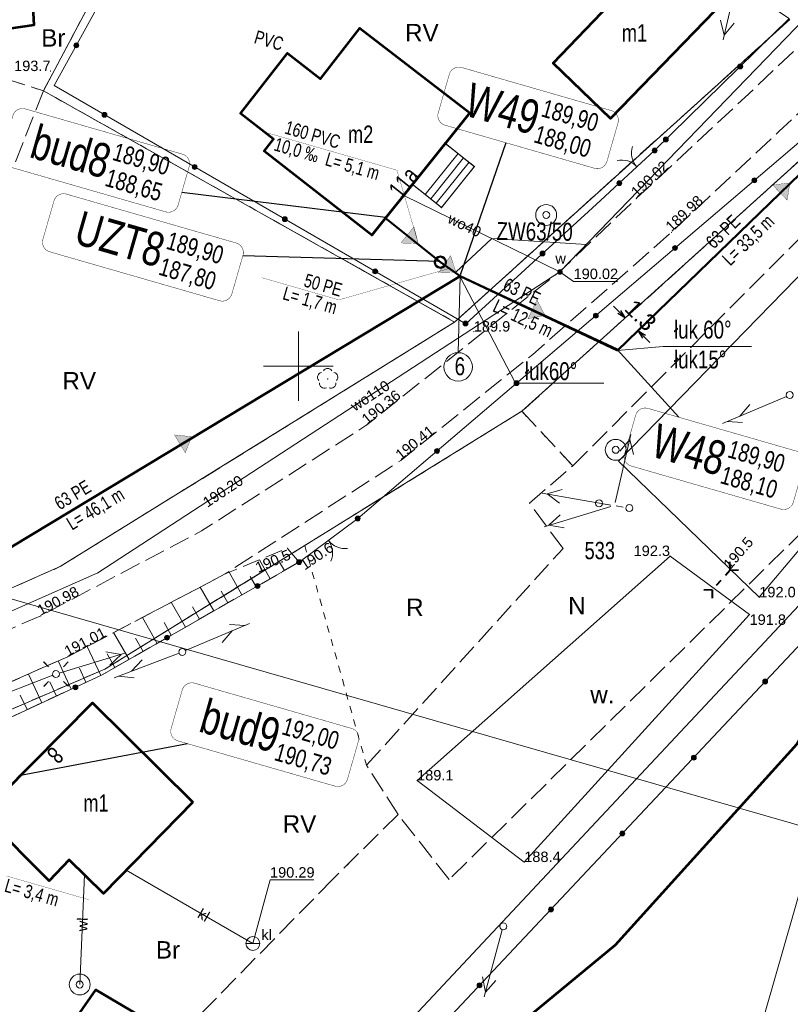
# Model space of a CAD drawing. Header units: metres. Extents: x 7482748 to 7484637, y 5684406 to 5687014.
# Tile 63 of 180: x 7483030 to 7483085, y 5685654 to 5685725. Entities that reach past the tile are written whole.
import ezdxf
from ezdxf.enums import TextEntityAlignment as Align
from ezdxf.lldxf.tags import DXFTag

# ---------------------------------------------------------------- set-up
doc = ezdxf.new("R2010")
doc.units = ezdxf.units.M
doc.header["$MEASUREMENT"] = 0
for name, pattern in [('1', [1.5, 1, -0.5]), ('BUBZ01_500', [1.75, 1.25, -0.5]), ('KTJZ01_500', [2, 1.5, -0.5]), ('l217_500', [2, 1.5, -0.5]), ('l218_500', [1, 0.5, -0.5])]:
    doc.linetypes.add(name, pattern=pattern)
for name, color, linetype, lineweight in [('.domiar', 250, 'Continuous', 9), ('.ks tłoczny', 104, 'Continuous', 50), ('_Dzialki', 7, 'Continuous', 0), ('_Dzialki_opis', 7, 'Continuous', 0), ('_Kontury', 7, 'Continuous', 0), ('_Kontury_opis', 7, 'Continuous', 0), ('_Podzial_sekcyjny_krzyze', 7, '1', 13), ('_Uzytki', 7, 'Continuous', 0), ('_Uzytki_opis', 7, 'Continuous', 0), ('_Zakres2', 7, 'Continuous', 0), ('BUBZ02_D', 7, 'BUBZ01_500', 13), ('BUBZ02_G', 7, 'BUBZ01_500', 13), ('BUBZ02_W', 7, 'Continuous', 13), ('BUIB05_01', 7, 'Continuous', 40), ('EGB_Adres', 7, 'Continuous', 0), ('EGB_Budynek', 7, 'Continuous', 0), ('EGB_Budynek_opis', 7, 'Continuous', 0), ('EGB_ObiektTrwaleZwiazanyZBudynk', 7, 'Continuous', 0), ('EGBE_L_3', 7, 'Continuous', 0), ('GES__SUSM01_01P', 7, 'Continuous', 13), ('GES__SUSM01_P', 7, 'Continuous', 13), ('GES__SUSM04_01P', 7, 'Continuous', 13), ('GES__SUSM05_01L', 7, 'Continuous', 13), ('GES__SUUS07_P', 7, 'Continuous', 13), ('GES__SUUS13_P', 7, 'Continuous', 13), ('GES__SUUS25_WP', 7, 'Continuous', 13), ('KTOK02', 7, 'KTOK02_500', 13), ('KTOK05_01', 7, 'Continuous', 13), ('RTPW01_P', 7, 'Continuous', 0), ('RTPW02_P', 7, 'Continuous', 0), ('SUPE_L_3', 1, 'Continuous', 13), ('SUPT_L_0', 30, 'Continuous', 13)]:
    doc.layers.add(name, color=color, linetype=linetype, lineweight=lineweight)
for name, color, linetype, lineweight, true_color in [('.przyłącza', 32, 'Continuous', 50, 0xbd5e00), ('GES__SUPK_01_pL', 7, 'Continuous', 13, 0x803300), ('GES__SUPS01_05L', 7, 'Continuous', 13, 0x803300), ('GES__SUPS01_05P', 7, 'Continuous', 13, 0x803300), ('GES__SUPS01_08L', 5, 'Continuous', 13, 0x0000ff), ('GES__SUPS01_08P', 5, 'Continuous', 13, 0x0000ff), ('GES__SUPW_01_pL', 5, 'Continuous', 13, 0x0000ff), ('OBOP02_01', 7, 'Continuous', 13, 0x008000)]:
    doc.layers.add(name, color=color, linetype=linetype, lineweight=lineweight, true_color=true_color)
doc.layers.add('_ramki_nieplotowane', color=7, linetype='Continuous', lineweight=0, plot=False)
for name, color, linetype, lineweight, true_color, transparency in [('GES__SUPK_01_pT', 7, 'Continuous', 13, 0x803300, 0.25), ('GES__SUPS01_05G', 7, 'Continuous', 13, 0x803300, 0.25), ('GES__SUPS01_08G', 5, 'Continuous', 13, 0x0000ff, 0.25), ('GES__SUPW_01_pT', 5, 'Continuous', 13, 0x0000ff, 0.25), ('PTWP03_O', 7, 'Continuous', 13, 0x59d9ff, 0.5), ('PTWP03_T', 7, 'Continuous', 30, 0x59d9ff, 0.25)]:
    doc.layers.add(name, color=color, linetype=linetype, lineweight=lineweight, true_color=true_color, transparency=transparency)
for name, color, linetype, lineweight, transparency in [('GES__SUUS_ET_05T', 7, 'Continuous', 13, 0.25), ('GES__SUUS_ET_08T', 7, 'Continuous', 13, 0.25), ('KTJZ01_O', 7, 'KTJZ01_500', 13, 0.5), ('RTPW01_G', 7, 'Continuous', 13, 0.25), ('RTPW02_G', 7, 'Continuous', 13, 0.25)]:
    doc.layers.add(name, color=color, linetype=linetype, lineweight=lineweight, transparency=transparency)
doc.layers.add('IS_kanalizacja_sanitarna', color=7, linetype='SOLID', true_color=0x000000)
doc.layers.add('IS_Opisy_działek_Net', color=7, linetype='SOLID', true_color=0x000000)
doc.layers.add('IS_Węzeł_sieci_kanalizacyjnej_-_opisy', color=7, linetype='Continuous')
doc.styles.get("Standard").update_dxf_attribs({"font": 'simplex.shx', "width": 0.75})
doc.styles.add('STYL_ARIAL', font='simplex.shx', dxfattribs={"width": 0.75, "oblique": 0.1})
doc.styles.add('Style-Arial', font='arial.ttf')
doc.linetypes.add('KTOK02_500', pattern='A,0.5,[117,IS_LineDef.shx,S=0.01,R=0,X=0,Y=0],0.5', length=1)
tags = doc.linetypes.add('SOLID', pattern=[10, 10, 0]).pattern_tags.tags
tags[6:7] = [DXFTag(74, 4), DXFTag(75, 0), DXFTag(340, '0'), DXFTag(46, 0.0), DXFTag(50, 0.0), DXFTag(44, 0.0), DXFTag(45, 0.0)]
tags[4:5] = [DXFTag(74, 4), DXFTag(75, 0), DXFTag(340, '0'), DXFTag(46, 0.0), DXFTag(50, 0.0), DXFTag(44, 0.0), DXFTag(45, 0.0)]
doc.dimstyles.get("Standard").update_dxf_attribs({"dimtxt": 0.18, "dimasz": 0.18, "dimexe": 0.18, "dimexo": 0.0625, "dimgap": 0.09, "dimtad": 0, "dimtih": 1, "dimtoh": 1, "dimdec": 4, "dimzin": 0, "dimdsep": 46, "dimtxsty": 'Standard', "dimcen": 0.09, "dimadec": 0, "dimazin": 0, "dimtfac": 1, "dimtdec": 4, "dimtofl": 0, "dimtmove": 0, "dimatfit": 3, "dimfxl": 0, "dimtolj": 1, "dimtzin": 0, "dimarcsym": 0})

# ---------------------------------------------------------------- blocks, each defined once
blk = doc.blocks.new('SUPS01_1')
at = {"layer": 'GES__SUPS01_05P', "linetype": 'Continuous', "lineweight": 13}
h = blk.add_hatch(color=256, dxfattribs=at)
edge = h.paths.add_edge_path()
edge.add_arc((0, 0), 0.045, 0, 360)
blk = doc.blocks.new('SUPS01')
at = {"layer": 'GES__SUPS01_08P', "linetype": 'Continuous', "lineweight": 13}
h = blk.add_hatch(color=256, dxfattribs=at)
edge = h.paths.add_edge_path()
edge.add_arc((0, 0), 0.045, 0, 360)
blk = doc.blocks.new('SUSM04_01')
at = {"layer": 'GES__SUSM04_01P', "linetype": 'Continuous', "lineweight": 13}
blk.add_circle((0, 0), 0.25, dxfattribs=at)
blk = doc.blocks.new('SUSM01_01')
at = {"layer": 'GES__SUSM01_01P', "linetype": 'Continuous', "lineweight": 13}
for p, q in [((-0.53, 0.53), (-0.89, 0.88)), ((0.53, 0.53), (0.88, 0.89)), ((-0.53, -0.53), (-0.88, -0.89)), ((0.53, -0.53), (0.89, -0.88))]:
    blk.add_line(p, q, dxfattribs=at)
blk = doc.blocks.new('SUSM01_68')
at = {"layer": 'GES__SUSM01_P', "linetype": 'Continuous', "lineweight": 13}
for p, q in [((-0.53, 0.53), (-0.88, 0.88)), ((0.53, 0.53), (0.88, 0.88)), ((-0.53, -0.53), (-0.88, -0.88)), ((0.53, -0.53), (0.88, -0.88))]:
    blk.add_line(p, q, dxfattribs=at)
blk.add_circle((0, 0), 0.25, dxfattribs=at)
blk = doc.blocks.new('SUUS07')
at = {"layer": 'GES__SUUS07_P', "linetype": 'Continuous', "lineweight": 13}
blk.add_line((-0.5, 0), (0.5, 0), dxfattribs=at)
blk.add_circle((0, 0), 0.5, dxfattribs=at)
blk = doc.blocks.new('SUUS13')
at = {"layer": 'GES__SUUS13_P', "linetype": 'Continuous', "lineweight": 13}
for radius in [0.75, 0.25]:
    blk.add_circle((0, 0), radius, dxfattribs=at)
blk = doc.blocks.new('SUUS25_9')
at = {"layer": 'GES__SUUS25_WP', "linetype": 'Continuous', "lineweight": 13}
h = blk.add_hatch(color=256, dxfattribs=at)
edge = h.paths.add_edge_path()
edge.add_arc((0, 0), 0.2, 0, 360)
blk = doc.blocks.new('OBOP02_01')
at = {"layer": 'OBOP02_01', "linetype": 'Continuous', "lineweight": 13}
h = blk.add_hatch(color=256, dxfattribs=at)
edge = h.paths.add_edge_path()
edge.add_arc((0, 0), 0.05, 0, 360)
for centre, start, end in [((0, 0.4), 30, 150), ((-0.38, 0.12), 102, 222), ((0.38, 0.12), 318, 78), ((-0.24, -0.32), 174, 294), ((0.24, -0.32), 246, 6)]:
    blk.add_arc(centre, 0.35, start, end, dxfattribs=at)
blk = doc.blocks.new('RTPW01')
at = {"layer": 'RTPW01_P', "linetype": 'Continuous', "lineweight": 0}
h = blk.add_hatch(color=256, dxfattribs=at)
edge = h.paths.add_edge_path()
edge.add_arc((0, 0), 0.045, 0, 360)
blk = doc.blocks.new('RTPW01_1')
at = {"layer": 'RTPW02_P', "linetype": 'Continuous', "lineweight": 0}
h = blk.add_hatch(color=256, dxfattribs=at)
edge = h.paths.add_edge_path()
edge.add_arc((0, 0), 0.045, 0, 360)
blk = doc.blocks.new('TerminatorOpen_0.5')
at = {"color": 0, "linetype": 'ByBlock', "lineweight": -2}
for q in [(-1, 0.25), (-1, 0), (-1, -0.25)]:
    blk.add_line((0, 0), q, dxfattribs=at)
blk = doc.blocks.new('*D813')
at = {"layer": '.domiar', "color": 0, "linetype": 'Continuous', "lineweight": -2, "transparency": 16777216}
for p, q in [((7483073.101, 5685703.882), (7483072.67, 5685704.313)), ((7483073.715, 5685703.633), (7483073.745, 5685703.663)), ((7483074.606, 5685702.743), (7483074.636, 5685702.773)), ((7483074.855, 5685702.129), (7483075.287, 5685701.698))]:
    blk.add_line(p, q, dxfattribs=at)
at = {"layer": 'Defpoints', "color": 0, "linetype": 'Continuous', "transparency": 16777216}
for p in [(7483073.503, 5685703.421), (7483073.533, 5685703.451), (7483074.394, 5685702.531)]:
    blk.add_point(p, dxfattribs=at)
at = {"layer": '.domiar', "color": 0, "linetype": 'Continuous', "lineweight": -2, "transparency": 16777216, "xscale": 0.61, "yscale": 0.61, "zscale": 0.61}
for p, rotation in [((7483073.533, 5685703.451), 315.0182471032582), ((7483074.424, 5685702.56), 135.0182471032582)]:
    blk.add_blockref('TerminatorOpen_0.5', p, dxfattribs=dict(at, rotation=rotation))
at = {"layer": '.domiar', "color": 0, "linetype": 'Continuous', "transparency": 16777216, "insert": (7483074.624, 5685703.652), "char_height": 1.2, "attachment_point": 5, "rotation": 315.01825, "style": 'Style-Arial'}
blk.add_mtext('\\A1;1.3', dxfattribs=at)

msp = doc.modelspace()

# ---------------------------------------------------------------- hatches: boundary and pattern name
at = {"layer": 'IS_kanalizacja_sanitarna', "linetype": 'Continuous', "ltscale": 0.01}
for points in [[(7483085.36306, 5685713.18049), (7483084.12269, 5685713.02563), (7483085.16442, 5685711.94638)], [(7483058.62643, 5685708.81599), (7483058.31486, 5685710.02654), (7483057.37707, 5685708.85584)], [(7483061.33625, 5685706.75559), (7483060.94945, 5685707.94424), (7483060.08684, 5685706.71708)], [(7483067.7444, 5685703.65228), (7483067.16139, 5685704.75799), (7483066.51967, 5685703.40219)], [(7483042.33086, 5685694.92334), (7483041.08734, 5685695.05053), (7483041.86057, 5685693.76519)]]:
    msp.add_hatch(color=256, dxfattribs=at).paths.add_polyline_path(points)
at = {"layer": 'KTOK05_01', "linetype": 'Continuous', "lineweight": 13}
h = msp.add_hatch(color=256, dxfattribs=at)
edge = h.paths.add_edge_path()
edge.add_arc((7483034.01975, 5685723.06909), 0.175, 0, 360)
h = msp.add_hatch(color=256, dxfattribs=at)
edge = h.paths.add_edge_path()
edge.add_arc((7483081.79231, 5685721.55135), 0.175, 0, 360)
h = msp.add_hatch(color=256, dxfattribs=at)
edge = h.paths.add_edge_path()
edge.add_arc((7483036.04662, 5685718.07386), 0.175, 0, 360)
h = msp.add_hatch(color=256, dxfattribs=at)
edge = h.paths.add_edge_path()
edge.add_arc((7483076.43671, 5685716.30087), 0.175, 0, 360)
h = msp.add_hatch(color=256, dxfattribs=at)
edge = h.paths.add_edge_path()
edge.add_arc((7483075.63, 5685715.51), 0.175, 0, 360)
h = msp.add_hatch(color=256, dxfattribs=at)
edge = h.paths.add_edge_path()
edge.add_arc((7483042.54002, 5685714.32075), 0.175, 0, 360)
h = msp.add_hatch(color=256, dxfattribs=at)
edge = h.paths.add_edge_path()
edge.add_arc((7483073.09, 5685713.16), 0.175, 0, 360)
h = msp.add_hatch(color=256, dxfattribs=at)
edge = h.paths.add_edge_path()
edge.add_arc((7483082.81332, 5685713.36136), 0.175, 0, 360)
h = msp.add_hatch(color=256, dxfattribs=at)
edge = h.paths.add_edge_path()
edge.add_arc((7483049.03342, 5685710.56765), 0.175, 0, 360)
h = msp.add_hatch(color=256, dxfattribs=at)
edge = h.paths.add_edge_path()
edge.add_arc((7483067.55818, 5685708.09552), 0.175, 0, 360)
h = msp.add_hatch(color=256, dxfattribs=at)
edge = h.paths.add_edge_path()
edge.add_arc((7483077.10466, 5685708.49709), 0.175, 0, 360)
h = msp.add_hatch(color=256, dxfattribs=at)
edge = h.paths.add_edge_path()
edge.add_arc((7483055.52681, 5685706.81454), 0.175, 0, 360)
h = msp.add_hatch(color=256, dxfattribs=at)
edge = h.paths.add_edge_path()
edge.add_arc((7483062.02021, 5685703.06144), 0.175, 0, 360)
h = msp.add_hatch(color=256, dxfattribs=at)
edge = h.paths.add_edge_path()
edge.add_arc((7483071.39599, 5685703.63282), 0.175, 0, 360)
h = msp.add_hatch(color=256, dxfattribs=at)
edge = h.paths.add_edge_path()
edge.add_arc((7483065.68733, 5685698.76855), 0.175, 0, 360)
h = msp.add_hatch(color=256, dxfattribs=at)
edge = h.paths.add_edge_path()
edge.add_arc((7483059.97866, 5685693.90427), 0.175, 0, 360)
h = msp.add_hatch(color=256, dxfattribs=at)
edge = h.paths.add_edge_path()
edge.add_arc((7483054.27, 5685689.04), 0.175, 0, 360)
h = msp.add_hatch(color=256, dxfattribs=at)
edge = h.paths.add_edge_path()
edge.add_arc((7483050.05, 5685685.9), 0.175, 0, 360)
h = msp.add_hatch(color=256, dxfattribs=at)
edge = h.paths.add_edge_path()
edge.add_arc((7483047.06039, 5685684.18984), 0.175, 0, 360)
h = msp.add_hatch(color=256, dxfattribs=at)
edge = h.paths.add_edge_path()
edge.add_arc((7483040.55027, 5685680.46583), 0.175, 0, 360)
h = msp.add_hatch(color=256, dxfattribs=at)
edge = h.paths.add_edge_path()
edge.add_arc((7483033.95681, 5685676.90307), 0.175, 0, 360)
h = msp.add_hatch(color=256, dxfattribs=at)
edge = h.paths.add_edge_path()
edge.add_arc((7483083.58449, 5685677.30671), 0.175, 0, 360)
h = msp.add_hatch(color=256, dxfattribs=at)
edge = h.paths.add_edge_path()
edge.add_arc((7483078.44508, 5685671.84443), 0.175, 0, 360)
h = msp.add_hatch(color=256, dxfattribs=at)
edge = h.paths.add_edge_path()
edge.add_arc((7483073.30568, 5685666.38215), 0.175, 0, 360)
h = msp.add_hatch(color=256, dxfattribs=at)
edge = h.paths.add_edge_path()
edge.add_arc((7483068.16627, 5685660.91988), 0.175, 0, 360)
h = msp.add_hatch(color=256, dxfattribs=at)
edge = h.paths.add_edge_path()
edge.add_arc((7483063.02686, 5685655.4576), 0.175, 0, 360)

# ---------------------------------------------------------------- linework, layer by layer
at = {"layer": '.domiar', "linetype": 'Continuous'}
for points in [[(7483070.71968, 5685708.7382), (7483063.92874, 5685709.16776), (7483061.33625, 5685706.75559)], [(7483061.64871, 5685706.47006), (7483061.49783, 5685700.96325)], [(7483061.64821, 5685706.4203), (7483065.62181, 5685698.76435), (7483071.97227, 5685698.76435)], [(7483072.95258, 5685701.12869), (7483076.253, 5685701.40866), (7483082.60346, 5685701.40866)]]:
    msp.add_lwpolyline(points, dxfattribs=at)
msp.add_circle((7483061.49783, 5685699.94198), 1.02127, dxfattribs=at)
at = {"layer": '.ks tłoczny', "linetype": 'Continuous'}
for points in [[(7483129.34119, 5685702.74559), (7483097.0589, 5685724.42689), (7483072.95258, 5685701.12869), (7483072.95258, 5685701.12869), (7483061.64871, 5685706.47006), (7483020.91303, 5685681.92913), (7482983.50909, 5685671.12776), (7482925.73686, 5685666.8706)], [(7483061.64871, 5685706.47006), (7483060.21797, 5685707.47441)]]:
    msp.add_lwpolyline(points, dxfattribs=at)
at = {"layer": '.ks tłoczny', "color": 111, "linetype": 'Continuous', "true_color": 0x70ffb8}
msp.add_lwpolyline([(7483072.94268, 5685701.19188), (7483061.64871, 5685706.47006)], dxfattribs=at)
at = {"layer": '.ks tłoczny', "linetype": 'Continuous'}
msp.add_circle((7483060.21797, 5685707.47441), 0.4, dxfattribs=at)
at = {"layer": '.przyłącza', "linetype": 'Continuous'}
msp.add_lwpolyline([(7483060.21797, 5685707.47441), (7483056.26404, 5685710.63755)], dxfattribs=at)
at = {"layer": '_Dzialki', "color": 96, "linetype": 'Continuous', "true_color": 0x008000, "flags": 128}
for points in [[(7483031.66, 5685719.8), (7483045.92, 5685746.66)], [(7483085.35, 5685724.94), (7483061.24, 5685703.17)], [(7483061.24, 5685703.17), (7483031.66, 5685719.8)], [(7483091.07, 5685719.3), (7483066.08, 5685696.75)], [(7483039.43, 5685633.09), (7483112.69, 5685711.26)], [(7483032.87, 5685685.58), (7483061.24, 5685703.17)], [(7483066.08, 5685696.75), (7483036.08, 5685678.21)], [(7483000.14, 5685671.13), (7483032.87, 5685685.58)], [(7483036.08, 5685678.21), (7483002.37, 5685663.72)]]:
    msp.add_lwpolyline(points, dxfattribs=at)
at = {"layer": '_Kontury', "color": 96, "linetype": 'l217_500', "true_color": 0x008000, "flags": 128}
for points in [[(7483035.24, 5685726.54), (7483031.66, 5685719.8)], [(7483061.24, 5685703.17), (7483085.35, 5685724.94)], [(7483021.26, 5685723.12), (7483031.66, 5685719.8)], [(7483031.66, 5685719.8), (7483029.52, 5685714.36)], [(7483061.24, 5685703.17), (7483031.66, 5685719.8)], [(7483091.07, 5685719.3), (7483066.08, 5685696.75)], [(7483069.74, 5685692.83), (7483090.81, 5685713.95)], [(7483032.87, 5685685.58), (7483061.24, 5685703.17)], [(7483100.6, 5685702.21), (7483060.85, 5685663.08)], [(7483066.08, 5685696.75), (7483036.08, 5685678.21)], [(7483066.08, 5685696.75), (7483069.74, 5685692.83)], [(7483066.63, 5685690.13), (7483069.74, 5685692.83)], [(7483069.04, 5685686.88), (7483066.63, 5685690.13)], [(7483054.9, 5685671.29), (7483069.04, 5685686.88)], [(7483016.87, 5685678.51), (7483032.87, 5685685.58)], [(7483036.08, 5685678.21), (7483002.37, 5685663.72)], [(7483057.17, 5685667.75), (7483054.9, 5685671.29)], [(7483057.17, 5685667.75), (7483052.5, 5685663.12)], [(7483060.85, 5685663.08), (7483057.17, 5685667.75)], [(7483052.5, 5685663.12), (7483041.84, 5685652.24)]]:
    msp.add_lwpolyline(points, dxfattribs=at)
at = {"layer": '_Podzial_sekcyjny_krzyze', "linetype": 'Continuous'}
for p, q in [((7483050, 5685697.5), (7483050, 5685702.5)), ((7483047.5, 5685700), (7483052.5, 5685700))]:
    msp.add_line(p, q, dxfattribs=at)
at = {"layer": '_ramki_nieplotowane', "color": 3, "linetype": 'Continuous', "lineweight": 0, "flags": 128}
for points in [[(7482999.77, 5685691.75), (7483285.22, 5685609.72), (7483401.36, 5686013.86), (7483115.9, 5686095.89), (7482999.77, 5685691.75)], [(7482977.55, 5685284.54), (7483263.01, 5685202.51), (7483379.14, 5685606.66), (7483093.69, 5685688.69), (7482977.55, 5685284.54)]]:
    msp.add_lwpolyline(points, close=True, dxfattribs=at)
at = {"layer": '_Uzytki', "color": 96, "linetype": 'l218_500', "true_color": 0x008000, "flags": 128}
for points in [[(7483035.24, 5685726.54), (7483031.66, 5685719.8)], [(7483061.24, 5685703.17), (7483085.35, 5685724.94)], [(7483021.26, 5685723.12), (7483031.66, 5685719.8)], [(7483031.66, 5685719.8), (7483061.24, 5685703.17)], [(7483091.07, 5685719.3), (7483066.08, 5685696.75)], [(7483032.87, 5685685.58), (7483061.24, 5685703.17)], [(7483066.08, 5685696.75), (7483050.46, 5685687.1)], [(7483066.08, 5685696.75), (7483069.74, 5685692.83)], [(7483036.08, 5685678.21), (7483050.46, 5685687.1)], [(7483050.46, 5685687.1), (7483054.9, 5685671.29)], [(7483016.87, 5685678.51), (7483032.87, 5685685.58)], [(7483002.37, 5685663.72), (7483036.08, 5685678.21)], [(7483057.17, 5685667.75), (7483052.5, 5685663.12)]]:
    msp.add_lwpolyline(points, dxfattribs=at)
at = {"layer": '_Zakres2', "color": 250, "linetype": 'Continuous', "lineweight": 53, "flags": 128}
for points in [[(7482919.75, 5685689.31), (7482985.12, 5685714.14), (7482993.32, 5685719.02), (7483030.98, 5685724.55), (7483029.03, 5685759.51), (7483089.19, 5685868.5), (7483106.77, 5685891.16), (7483136.06, 5685890.57), (7483164.61, 5685888.16), (7483184.14, 5685878.01), (7483241.37, 5685938.75)], [(7482991.37, 5685560.9), (7483083.45, 5685619.51), (7483112.08, 5685644.47), (7483131.57, 5685661.66), (7483127.09, 5685670.73), (7483100.28, 5685688.63), (7483097.17, 5685690.64), (7483095.7, 5685689.49), (7483085.87, 5685672.8), (7483072.78, 5685658.34), (7483040.36, 5685631.58), (7482964.47, 5685622.5), (7482928.84, 5685620.65), (7482905.48, 5685611.17), (7482892.01, 5685569.18)]]:
    msp.add_lwpolyline(points, dxfattribs=at)
at = {"layer": 'BUBZ02_D', "linetype": 'BUBZ01_500', "lineweight": 13, "flags": 128}
msp.add_lwpolyline([(7483050.05, 5685685.9), (7483049.22, 5685686.9), (7483044.73, 5685685.05), (7483033.41, 5685679.1), (7483021.44, 5685673.82), (7483007.78, 5685668.53), (7482993.69, 5685663.35), (7482994.01, 5685662.96), (7482994.46, 5685661.62)], dxfattribs=at)
at = {"layer": 'BUBZ02_G', "linetype": 'BUBZ01_500', "lineweight": 13, "flags": 128}
msp.add_lwpolyline([(7482994.46, 5685661.62), (7483013.22, 5685667.52), (7483020.35, 5685670.59), (7483035.89, 5685677.8), (7483050.05, 5685685.9)], dxfattribs=at)
at = {"layer": 'BUBZ02_W', "linetype": 'Continuous', "lineweight": 13}
for p, q in [((7483047.97, 5685684.71), (7483047.2, 5685686.07)), ((7483048.99, 5685685.29), (7483048.64, 5685685.9)), ((7483050, 5685685.87), (7483049.84, 5685686.15)), ((7483045.94, 5685683.55), (7483045.01, 5685685.17)), ((7483046.96, 5685684.13), (7483046.53, 5685684.87)), ((7483043.91, 5685682.39), (7483042.93, 5685684.1)), ((7483044.92, 5685682.97), (7483044.44, 5685683.81)), ((7483041.88, 5685681.23), (7483040.86, 5685683.01)), ((7483042.89, 5685681.81), (7483042.39, 5685682.68)), ((7483039.85, 5685680.06), (7483038.78, 5685681.93)), ((7483040.86, 5685680.65), (7483040.34, 5685681.56)), ((7483037.82, 5685678.9), (7483036.71, 5685680.84)), ((7483038.83, 5685679.48), (7483038.29, 5685680.43)), ((7483035.78, 5685677.75), (7483034.81, 5685679.84)), ((7483036.8, 5685678.32), (7483036.24, 5685679.31)), ((7483033.66, 5685676.77), (7483032.72, 5685678.8)), ((7483031.54, 5685675.78), (7483030.58, 5685677.85)), ((7483034.72, 5685677.26), (7483034.25, 5685678.28)), ((7483032.6, 5685676.27), (7483032.13, 5685677.3)), ((7483030.48, 5685675.29), (7483029.99, 5685676.33))]:
    msp.add_line(p, q, dxfattribs=at)
at = {"layer": 'BUIB05_01', "linetype": 'Continuous', "lineweight": 40}
for p, q in [((7483081.07, 5685685.32), (7483081.05, 5685685.92)), ((7483081.07, 5685685.32), (7483080.73, 5685684.95)), ((7483081.07, 5685685.32), (7483081.67, 5685685.34)), ((7483080.39, 5685684.59), (7483080.05, 5685684.22)), ((7483079.76, 5685683.91), (7483079.16, 5685683.89)), ((7483079.76, 5685683.91), (7483079.78, 5685683.31))]:
    msp.add_line(p, q, dxfattribs=at)
at = {"layer": 'EGB_Budynek', "color": 7, "linetype": 'Continuous', "lineweight": 53, "flags": 128}
for points in [[(7483080.7, 5685726.33), (7483072.46, 5685717.81), (7483068.32, 5685721.8), (7483076.53, 5685730.34), (7483080.7, 5685726.33)], [(7483062.33, 5685718.22), (7483055.29, 5685709.42), (7483047.54, 5685715.46), (7483048.21, 5685716.32), (7483045.84, 5685718.17), (7483049.22, 5685722.51), (7483051.59, 5685720.67), (7483054.41, 5685724.3), (7483062.33, 5685718.22)], [(7483042.4, 5685668.63), (7483035.97, 5685662.07), (7483033.5, 5685664.5), (7483032.07, 5685662.98), (7483027.62, 5685667.43), (7483029.07, 5685668.88), (7483028.72, 5685669.23), (7483035.19, 5685675.77), (7483042.4, 5685668.63)], [(7483038.47, 5685653.34), (7483035.28, 5685648.82), (7483032.41, 5685650.81), (7483035.42, 5685655.15), (7483038.47, 5685653.34)]]:
    msp.add_lwpolyline(points, dxfattribs=at)
at = {"layer": 'EGB_ObiektTrwaleZwiazanyZBudynk', "color": 7, "linetype": 'Continuous', "const_width": 0.09, "flags": 128}
msp.add_lwpolyline([(7483062.66, 5685714.35), (7483060.57, 5685716.02), (7483058.21, 5685713.07), (7483059.13, 5685712.34), (7483060.3, 5685711.4), (7483062.66, 5685714.35)], dxfattribs=at)
at = {"layer": 'EGBE_L_3', "linetype": 'Continuous', "lineweight": 0}
for p, q in [((7483058.21, 5685713.07), (7483060.57, 5685716.02)), ((7483060.57, 5685716.02), (7483062.66, 5685714.35)), ((7483062.66, 5685714.35), (7483060.3, 5685711.4)), ((7483058.21, 5685713.07), (7483059.13, 5685712.34)), ((7483059.13, 5685712.34), (7483060.3, 5685711.4))]:
    msp.add_line(p, q, dxfattribs=at)
at = {"layer": 'EGBE_L_3', "linetype": 'Continuous'}
for p, q in [((7483059.13, 5685712.34), (7483061.49, 5685715.28)), ((7483059.52, 5685712.03), (7483061.88, 5685714.97)), ((7483059.91, 5685711.71), (7483062.28, 5685714.66))]:
    msp.add_line(p, q, dxfattribs=at)
msp.add_point((7483060.3, 5685711.4), dxfattribs=at)
at = {"layer": 'GES__SUPK_01_pL', "linetype": 'Continuous', "lineweight": 13}
msp.add_line((7483046.73, 5685658.47), (7483037.61, 5685663.74), dxfattribs=at)
at = {"layer": 'GES__SUPS01_05L', "linetype": 'Continuous', "lineweight": 13, "flags": 128}
msp.add_lwpolyline([(7483046.73, 5685658.47), (7483047.96, 5685663.04), (7483051.12, 5685663.04)], dxfattribs=at)
at = {"layer": 'GES__SUPS01_08L', "linetype": 'Continuous', "lineweight": 13, "flags": 128}
msp.add_lwpolyline([(7483068.82, 5685706.77), (7483069.8, 5685706.09), (7483072.95, 5685706.09)], dxfattribs=at)
at = {"layer": 'GES__SUPW_01_pL', "linetype": 'Continuous', "lineweight": 13}
for p, q in [((7483068.82, 5685706.77), (7483057.58, 5685712.28)), ((7483034.27, 5685655.52), (7483034.61, 5685663.41))]:
    msp.add_line(p, q, dxfattribs=at)
at = {"layer": 'GES__SUPW_01_pL', "linetype": 'Continuous', "lineweight": 13, "flags": 128}
msp.add_lwpolyline([(7482967.68, 5685663.75), (7482983.42, 5685665.95), (7482995.91, 5685668.94), (7482999.16, 5685669.72), (7483011.42, 5685673.93), (7483018.65, 5685677.66), (7483035.57, 5685685.12), (7483068.82, 5685706.77), (7483090.72, 5685729.46), (7483091.53, 5685730.3)], dxfattribs=at)
at = {"layer": 'GES__SUSM05_01L', "linetype": 'Continuous', "lineweight": 13}
for p, q in [((7483071.88, 5685690.09), (7483072.37, 5685690.01)), ((7483072.87, 5685689.94), (7483073.36, 5685689.86))]:
    msp.add_line(p, q, dxfattribs=at)
for centre in [(7483071.63, 5685690.13), (7483073.81, 5685689.79)]:
    msp.add_circle(centre, 0.25, dxfattribs=at)
at = {"layer": 'IS_kanalizacja_sanitarna', "linetype": 'Continuous', "ltscale": 0.01, "const_width": 0.02}
for points in [[(7483085.36306, 5685713.18049), (7483084.12269, 5685713.02563), (7483085.16442, 5685711.94638), (7483085.36306, 5685713.18049)], [(7483058.62643, 5685708.81599), (7483058.31486, 5685710.02654), (7483057.37707, 5685708.85584), (7483058.62643, 5685708.81599)], [(7483061.33625, 5685706.75559), (7483060.94945, 5685707.94424), (7483060.08684, 5685706.71708), (7483061.33625, 5685706.75559)], [(7483065.76053, 5685704.48063), (7483065.84609, 5685704.6614)], [(7483067.7444, 5685703.65228), (7483067.16139, 5685704.75799), (7483066.51967, 5685703.40219), (7483067.7444, 5685703.65228)], [(7483069.376, 5685702.76939), (7483069.46156, 5685702.95016)], [(7483042.33086, 5685694.92334), (7483041.08734, 5685695.05053), (7483041.86057, 5685693.76519), (7483042.33086, 5685694.92334)]]:
    msp.add_lwpolyline(points, dxfattribs=at)
at = {"layer": 'IS_Opisy_działek_Net', "linetype": 'Continuous', "ltscale": 0.01, "const_width": 0.02}
for points in [[(7483058.62643, 5685708.81599), (7483057.09411, 5685714.08889), (7483047.39797, 5685716.88048)], [(7483060.92719, 5685707.04312), (7483052.91193, 5685704.76347), (7483047.37677, 5685706.35708)], [(7483028.41872, 5685671.44299), (7483025.21757, 5685664.41767), (7483034.91372, 5685661.62608)]]:
    msp.add_lwpolyline(points, dxfattribs=at)
at = {"layer": 'IS_Węzeł_sieci_kanalizacyjnej_-_opisy', "color": 18, "linetype": 'SOLID', "ltscale": 0.01, "true_color": 0x000000, "const_width": 0.03}
for points in [[(7483060.55458, 5685717.32433), (7483071.30779, 5685714.22842, 0.414214), (7483072.19888, 5685714.72111), (7483072.99569, 5685717.48869, 0.414214), (7483072.50299, 5685718.37979), (7483061.74979, 5685721.47571, 0.414214), (7483060.85869, 5685720.98301), (7483060.06189, 5685718.21543, 0.414214), (7483060.55458, 5685717.32433)], [(7483029.15718, 5685714.34734), (7483040.45813, 5685711.09372, 0.414214), (7483041.34923, 5685711.58641), (7483042.14604, 5685714.35399, 0.414214), (7483041.65334, 5685715.24509), (7483030.35239, 5685718.49871, 0.414214), (7483029.46129, 5685718.00601), (7483028.66449, 5685715.23843, 0.414214), (7483029.15718, 5685714.34734)], [(7483032.11126, 5685708.22033), (7483044.32514, 5685704.70387, 0.414214), (7483045.21623, 5685705.19657), (7483046.01304, 5685707.96415, 0.414214), (7483045.52034, 5685708.85525), (7483033.30647, 5685712.3717, 0.414214), (7483032.41537, 5685711.879), (7483031.61857, 5685709.11142, 0.414214), (7483032.11126, 5685708.22033)], [(7483073.96324, 5685692.8068), (7483084.71645, 5685689.71089, 0.414214), (7483085.60755, 5685690.20358), (7483086.40435, 5685692.97116, 0.414214), (7483085.91166, 5685693.86226), (7483075.15845, 5685696.95817, 0.414214), (7483074.26736, 5685696.46548), (7483073.47055, 5685693.6979, 0.414214), (7483073.96324, 5685692.8068)], [(7483041.33865, 5685673.04085), (7483052.63961, 5685669.78723, 0.414214), (7483053.5307, 5685670.27992), (7483054.32751, 5685673.0475, 0.414214), (7483053.83481, 5685673.9386), (7483042.53386, 5685677.19222, 0.414214), (7483041.64276, 5685676.69952), (7483040.84596, 5685673.93194, 0.414214), (7483041.33865, 5685673.04085)]]:
    msp.add_lwpolyline(points, format="xyb", dxfattribs=at)
at = {"layer": 'IS_Węzeł_sieci_kanalizacyjnej_-_opisy', "color": 18, "linetype": 'SOLID', "ltscale": 0.01, "true_color": 0x000000}
for points in [[(7483064.91442, 5685716.06911), (7483061.64224, 5685706.54049)], [(7483041.61803, 5685712.52003), (7483056.26025, 5685710.71143)], [(7483046.01304, 5685707.96415), (7483060.21215, 5685707.54575)], [(7483077.36038, 5685696.32422), (7483072.94268, 5685701.19188)], [(7483042.03401, 5685672.84065), (7483029.88006, 5685670.52327)]]:
    msp.add_lwpolyline(points, dxfattribs=at)
at = {"layer": 'KTJZ01_O', "linetype": 'KTJZ01_500', "lineweight": 13, "flags": 128}
msp.add_lwpolyline([(7483147.59, 5685795.21), (7483140.64, 5685788.06), (7483123.67, 5685769.31), (7483109.08, 5685753.47), (7483108.73, 5685753.09, 0.05), (7483103.9, 5685747.11, 0.01), (7483100.54, 5685741.09), (7483097.73, 5685734.72), (7483094.95, 5685731.49), (7483082.13, 5685719.33), (7483074.36, 5685712.1), (7483068.84, 5685706.83), (7483064.72, 5685703.57), (7483054.93, 5685695.77), (7483043.03, 5685688.15), (7483031.46, 5685682.04), (7483020.11, 5685677.09), (7483006.16, 5685671.71), (7482990.04, 5685666.69), (7482982.47, 5685665.24), (7482982.8, 5685661.54), (7482986.81, 5685662.3), (7482987.56, 5685661.17), (7482993.7, 5685663.79), (7483007.78, 5685668.53), (7483021.44, 5685673.82), (7483033.41, 5685679.1), (7483044.73, 5685685.05), (7483057.36, 5685693.21), (7483066.87, 5685700.84), (7483076.84, 5685709.62), (7483084.6, 5685716.89), (7483092.83, 5685724.66, -0.23), (7483096.24, 5685726.18, -0.07), (7483100.89, 5685725.23), (7483106.45, 5685719.91), (7483115.62, 5685712.98), (7483133.61, 5685701.73), (7483141.56, 5685698.11), (7483142.26, 5685700.92), (7483133.13, 5685705.71), (7483117.71, 5685715.66), (7483108.86, 5685722.51, -0.05), (7483103.93, 5685728.36, -0.19), (7483102.48, 5685735.46), (7483105.37, 5685742.84), (7483111.2, 5685750.72), (7483126.15, 5685766.83), (7483143.48, 5685786.01), (7483150.46, 5685792.63)], format="xyb", dxfattribs=at)
at = {"layer": 'KTOK02', "linetype": 'Continuous', "lineweight": 13}
for p, q in [((7483073.09, 5685713.16), (7483075.63, 5685715.51)), ((7483054.27, 5685689.04), (7483050.05, 5685685.9))]:
    msp.add_line(p, q, dxfattribs=at)
for centre, start, end in [((7483075.46, 5685715.35), 162.77, 222.77), ((7483073.26, 5685713.32), 42.77, 102.77), ((7483053.36, 5685688.37), 216.65, 276.65), ((7483050.96, 5685686.57), 336.65, 36.65)]:
    msp.add_arc(centre, 1.5, start, end, dxfattribs=at)
at = {"layer": 'KTOK05_01', "linetype": 'Continuous', "lineweight": 13, "flags": 128}
for points in [[(7483073.09, 5685713.16), (7483071.73, 5685711.91), (7483062.04, 5685703.05), (7483032.42, 5685720.17), (7483047.65, 5685747.77), (7483053.95, 5685744.05), (7483064.71, 5685737.7), (7483072.71, 5685732.77), (7483083.17, 5685726.43)], [(7483083.17, 5685726.43), (7483085.31, 5685725), (7483075.63, 5685715.51)], [(7483054.27, 5685689.04), (7483093.82, 5685722.74), (7483096.92, 5685721.95), (7483113.63, 5685709.24), (7483104.72, 5685699.77), (7483050.44, 5685642.08), (7483038.47, 5685653.34)], [(7483020.35, 5685670.59), (7483035.89, 5685677.8), (7483050.05, 5685685.9)]]:
    msp.add_lwpolyline(points, dxfattribs=at)
at = {"layer": 'KTOK05_01', "linetype": 'Continuous', "lineweight": 13}
for centre in [(7483034.02, 5685723.07), (7483081.79, 5685721.55), (7483036.05, 5685718.07), (7483076.44, 5685716.3), (7483075.63, 5685715.51), (7483042.54, 5685714.32), (7483073.09, 5685713.16), (7483082.81, 5685713.36), (7483049.03, 5685710.57), (7483067.56, 5685708.1), (7483077.1, 5685708.5), (7483055.53, 5685706.81), (7483062.02, 5685703.06), (7483071.4, 5685703.63), (7483065.69, 5685698.77), (7483059.98, 5685693.9), (7483054.27, 5685689.04), (7483050.05, 5685685.9), (7483047.06, 5685684.19), (7483040.55, 5685680.47), (7483033.96, 5685676.9), (7483083.58, 5685677.31), (7483078.45, 5685671.84), (7483073.31, 5685666.38), (7483068.17, 5685660.92), (7483063.03, 5685655.46)]:
    msp.add_circle(centre, 0.175, dxfattribs=at)
at = {"layer": 'PTWP03_O', "linetype": 'Continuous', "lineweight": 13, "flags": 128}
for points in [[(7483091.3, 5685711.9), (7483073.04, 5685693.16), (7483083.16, 5685683.37), (7483101.14, 5685704.67), (7483091.3, 5685711.9)], [(7483076.74, 5685686.34), (7483058.54, 5685670.2), (7483066.25, 5685664.33), (7483082.46, 5685682.14), (7483076.74, 5685686.34)]]:
    msp.add_lwpolyline(points, close=True, dxfattribs=at)
at = {"layer": 'SUPE_L_3', "linetype": 'Continuous'}
for p, q in [((7483080.56, 5685723.46), (7483081.7, 5685728.33)), ((7483080.64, 5685723.8), (7483080.38, 5685724.89)), ((7483080.64, 5685723.8), (7483081.36, 5685724.66)), ((7483072.78, 5685690.2), (7483073.92, 5685695.07)), ((7483073.12, 5685693.87), (7483073.84, 5685694.73)), ((7483074.1, 5685693.64), (7483073.84, 5685694.73)), ((7483067.55, 5685690.87), (7483072.47, 5685690)), ((7483067.89, 5685690.81), (7483068.97, 5685691.13)), ((7483067.89, 5685690.81), (7483068.79, 5685690.14)), ((7483067.69, 5685688.44), (7483072.48, 5685689.89)), ((7483068.03, 5685688.55), (7483068.84, 5685689.31)), ((7483068.03, 5685688.55), (7483069.13, 5685688.36)), ((7483032.8, 5685677.92), (7483037.59, 5685679.37)), ((7483036.15, 5685679.45), (7483037.25, 5685679.26)), ((7483036.44, 5685678.5), (7483037.25, 5685679.26)), ((7483027.66, 5685675.95), (7483032.33, 5685677.76)), ((7483064.67, 5685659.46), (7483063.37, 5685654.63)), ((7483063.24, 5685656.07), (7483063.46, 5685654.97)), ((7483064.2, 5685655.8), (7483063.46, 5685654.97))]:
    msp.add_line(p, q, dxfattribs=at)
at = {"layer": 'SUPT_L_0', "linetype": 'Continuous'}
for p, q in [((7483080.51, 5685695.88), (7483085.12, 5685697.82)), ((7483081.76, 5685696.4), (7483082.48, 5685697.25)), ((7483080.84, 5685696.01), (7483081.95, 5685695.94)), ((7483041.88, 5685679.54), (7483046.49, 5685681.48)), ((7483045.05, 5685681.42), (7483046.16, 5685681.35)), ((7483044.52, 5685680.11), (7483045.24, 5685680.96)), ((7483036.74, 5685677.59), (7483041.42, 5685679.35)), ((7483038, 5685678.06), (7483038.76, 5685678.88)), ((7483037.07, 5685677.71), (7483038.18, 5685677.59))]:
    msp.add_line(p, q, dxfattribs=at)

# ---------------------------------------------------------------- block references
at = {"layer": 'GES__SUPS01_05P', "linetype": 'Continuous', "lineweight": 13}
msp.add_blockref('SUPS01_1', (7483046.73, 5685658.47), dxfattribs=at)
at = {"layer": 'GES__SUPS01_08P', "linetype": 'Continuous', "lineweight": 13}
for p in [(7483068.82, 5685706.77), (7483035.57, 5685685.12)]:
    msp.add_blockref('SUPS01', p, dxfattribs=at)
at = {"layer": 'GES__SUSM01_01P', "linetype": 'Continuous', "lineweight": 13}
msp.add_blockref('SUSM01_01', (7483032.56, 5685677.85), dxfattribs=at)
at = {"layer": 'GES__SUSM01_P', "linetype": 'Continuous', "lineweight": 13}
msp.add_blockref('SUSM01_68', (7483032.56, 5685677.85), dxfattribs=at)
at = {"layer": 'GES__SUSM04_01P', "linetype": 'Continuous', "lineweight": 13}
for p in [(7483085.35, 5685697.92), (7483041.65, 5685679.44), (7483032.56, 5685677.85), (7483064.74, 5685659.7)]:
    msp.add_blockref('SUSM04_01', p, dxfattribs=at)
at = {"layer": 'GES__SUUS07_P', "linetype": 'Continuous', "lineweight": 13}
msp.add_blockref('SUUS07', (7483046.73, 5685658.47), dxfattribs=at)
at = {"layer": 'GES__SUUS13_P', "linetype": 'Continuous', "lineweight": 13}
for p in [(7483067.83, 5685710.87), (7483072.83, 5685693.98), (7483034.27, 5685655.52)]:
    msp.add_blockref('SUUS13', p, dxfattribs=at)
at = {"layer": 'GES__SUUS25_WP', "linetype": 'Continuous', "lineweight": 13, "rotation": 316.36}
msp.add_blockref('SUUS25_9', (7483068.82, 5685706.77), dxfattribs=at)
at = {"layer": 'OBOP02_01', "linetype": 'Continuous', "lineweight": 13}
msp.add_blockref('OBOP02_01', (7483052.11, 5685699.08), dxfattribs=at)
at = {"layer": 'RTPW01_P', "linetype": 'Continuous', "lineweight": 0}
for p in [(7483032.17, 5685721.22), (7483062.62, 5685702.48), (7483049.22, 5685686.9), (7483076.74, 5685686.34), (7483050.05, 5685685.9), (7483081.07, 5685685.32), (7483083.16, 5685683.37), (7483082.46, 5685682.14), (7483058.54, 5685670.2), (7483066.25, 5685664.33)]:
    msp.add_blockref('RTPW01', p, dxfattribs=at)
at = {"layer": 'RTPW02_P', "linetype": 'Continuous', "lineweight": 0}
for p in [(7483074.31, 5685712.04), (7483076.84, 5685709.62), (7483054.93, 5685695.77), (7483057.36, 5685693.21), (7483031.46, 5685682.04), (7483033.41, 5685679.1)]:
    msp.add_blockref('RTPW01_1', p, dxfattribs=at)

# ---------------------------------------------------------------- texts
at = {"layer": '_Dzialki_opis', "color": 96, "true_color": 0x008000, "insert": (7483070.59, 5685686.09), "char_height": 1.25, "attachment_point": 7, "line_spacing_factor": 0.6, "style": 'STYL_ARIAL'}
msp.add_mtext('\\fArial|b0|i0|c238238|p39;533', dxfattribs=at)
at = {"layer": '_Kontury_opis', "color": 96, "linetype": 'Continuous', "lineweight": 13, "true_color": 0x008000, "style": 'Style-Arial'}
for p in [(7483057.67, 5685723.36), (7483033.02, 5685698.32), (7483048.87, 5685666.45)]:
    msp.add_text('RV', height=1.25, dxfattribs=at).set_placement(p)
at = {"layer": '_Uzytki_opis', "color": 96, "linetype": 'Continuous', "lineweight": 13, "true_color": 0x008000, "style": 'Style-Arial'}
for s, p in [('Br', (7483031.5, 5685722.98)), ('N', (7483069.41, 5685682.14)), ('R', (7483057.75, 5685682.03)), ('Br', (7483039.75, 5685657.39))]:
    msp.add_text(s, height=1.25, dxfattribs=at).set_placement(p)
at = {"layer": 'EGB_Adres', "char_height": 1.25, "attachment_point": 8, "line_spacing_factor": 0.6, "style": 'STYL_ARIAL'}
for s, insert, rotation in [('\\fArial|b0|i0|c238238|p39;11a', (7483058.07, 5685712.81), 51.5198018), ('\\fArial|b0|i0|c238238|p39;8', (7483032.05, 5685672.46), 225.4063462)]:
    msp.add_mtext(s, dxfattribs=dict(at, insert=insert, rotation=rotation))
at = {"layer": 'EGB_Budynek_opis', "color": 7, "char_height": 1.25, "attachment_point": 7, "line_spacing_factor": 0.6, "style": 'STYL_ARIAL'}
for s, insert in [('\\fArial|b0|i0|c238238|p39;m1', (7483073.27, 5685723.34)), ('\\fArial|b0|i0|c238238|p39;m2', (7483053.57, 5685716.05)), ('\\fArial|b0|i0|c238238|p39;m1', (7483034.53, 5685667.95))]:
    msp.add_mtext(s, dxfattribs=dict(at, insert=insert))
at = {"layer": 'GES__SUPK_01_pT', "linetype": 'Continuous', "lineweight": 13, "style": 'Style-Arial'}
msp.add_text('kl', height=0.75, rotation=329.98, dxfattribs=at).set_placement((7483043.19, 5685660.51), align=Align.MIDDLE_CENTER)
at = {"layer": 'GES__SUPS01_05G', "linetype": 'Continuous', "lineweight": 13, "style": 'Style-Arial'}
msp.add_text('190.29', height=0.75, dxfattribs=at).set_placement((7483047.96, 5685663.21))
at = {"layer": 'GES__SUPS01_08G', "linetype": 'Continuous', "lineweight": 13, "style": 'Style-Arial'}
msp.add_text('190.02', height=0.75, dxfattribs=at).set_placement((7483069.8, 5685706.26))
msp.add_text('190.20', height=0.75, rotation=33.67, dxfattribs=at).set_placement((7483043.24, 5685690.11), align=Align.MIDDLE_LEFT)
at = {"layer": 'GES__SUPW_01_pT', "linetype": 'Continuous', "lineweight": 13, "style": 'Style-Arial'}
for s, rotation, p in [('wo40', 333.89, (7483061.96, 5685710.13)), ('wo110', 33.07, (7483055.16, 5685697.87)), ('wl', 87.53, (7483034.46, 5685659.84))]:
    msp.add_text(s, height=0.75, rotation=rotation, dxfattribs=at).set_placement(p, align=Align.MIDDLE_CENTER)
at = {"layer": 'GES__SUUS_ET_05T', "linetype": 'Continuous', "lineweight": 13, "style": 'Style-Arial'}
msp.add_text('kl', height=0.75, dxfattribs=at).set_placement((7483047.34, 5685658.73))
at = {"layer": 'GES__SUUS_ET_08T', "linetype": 'Continuous', "lineweight": 13, "style": 'Style-Arial'}
msp.add_text('w', height=0.75, dxfattribs=at).set_placement((7483068.49, 5685707.36))
at = {"layer": 'IS_Opisy_działek_Net', "linetype": 'Continuous', "ltscale": 0.01}
for s, insert, char_height, attachment_point, rotation in [('{\\fArial|b0|i0|c238|p34;PVC}', (7483048.74546, 5685722.65802), 0.9648, 9, 343.9385491), ('{\\fArial|b0|i0|c238|p34;160 PVC}', (7483052.83207, 5685715.61257), 0.9648, 9, 343.9385491), ('\\fArial|b0|i0;10,0 ‰', (7483051.57513, 5685715.55797), 0.9648, 3, 343.9385491), ('\\fArial|b0|i0;L= 5,1 m', (7483055.93405, 5685714.2939), 0.9648, 3, 343.9385491), ('{\\fArial|b0|i0|c238|p34;63 PE}', (7483079.89329, 5685708.36535), 0.9648, 7, 43.9385491), ('{\\fArial|b0|i0|c238|p34;ZW63/50}', (7483064.26704, 5685710.35683), 1.2888, 1, 359.4046962), ('\\fArial|b0|i0;L= 33,5 m', (7483080.39289, 5685707.84689), 0.9648, 1, 43.9385491), ('{\\fArial|b0|i0|c238|p34;50 PE}', (7483052.9717, 5685704.97104), 0.9648, 9, 343.9385491), ('{\\fArial|b0|i0|c238|p34;63 PE}', (7483064.63014, 5685705.49603), 0.9648, 7, 334.6385491), ('\\fArial|b0|i0;L= 1,7 m', (7483052.88006, 5685704.65277), 0.9648, 3, 343.9385491), ('\\fArial|b0|i0;L= 12,5 m', (7483064.32174, 5685704.84543), 0.9648, 1, 334.6385491), ('{\\fArial|b0|i0|c238|p34;6}', (7483061.24943, 5685700.63453), 1.2888, 1, 359.4046962), ('{\\fArial|b0|i0|c238|p34;63 PE}', (7483032.8351, 5685689.60099), 0.9648, 7, 31.0385491), ('\\fArial|b0|i0;L= 46,1 m', (7483033.20634, 5685688.98408), 0.9648, 1, 31.0385491), ('\\fArial|b0|i0;L= 3,4 m', (7483029.05468, 5685663.14965), 0.9648, 1, 343.9385491)]:
    msp.add_mtext(s, dxfattribs=dict(at, insert=insert, char_height=char_height, attachment_point=attachment_point, rotation=rotation))
at = {"layer": 'IS_Węzeł_sieci_kanalizacyjnej_-_opisy', "color": 18, "linetype": 'SOLID', "ltscale": 0.01, "true_color": 0x000000, "rotation": 343.9385491}
for s, insert, char_height, attachment_point in [('\\fArial|b0|i0;W49', (7483066.88358, 5685716.57235), 2.448, 9), ('\\fArial|b0|i0;189,90', (7483067.32695, 5685717.75089), 1.2888, 7), ('\\fArial|b0|i0;bud8', (7483036.03393, 5685713.43765), 2.448, 9), ('\\fArial|b0|i0;188,00', (7483067.21341, 5685717.35651), 1.2888, 1), ('\\fArial|b0|i0;189,90', (7483036.4773, 5685714.61619), 1.2888, 7), ('\\fArial|b0|i0;188,65', (7483036.36375, 5685714.22181), 1.2888, 1), ('\\fArial|b0|i0;UZT8', (7483039.90093, 5685707.04781), 2.448, 9), ('\\fArial|b0|i0;189,90', (7483040.3443, 5685708.22634), 1.2888, 7), ('\\fArial|b0|i0;187,80', (7483040.23076, 5685707.83196), 1.2888, 1), ('\\fArial|b0|i0;W48', (7483080.29224, 5685692.05482), 2.448, 9), ('\\fArial|b0|i0;189,90', (7483080.73561, 5685693.23335), 1.2888, 7), ('\\fArial|b0|i0;188,10', (7483080.62207, 5685692.83897), 1.2888, 1), ('\\fArial|b0|i0;bud9', (7483048.2154, 5685672.13116), 2.448, 9), ('\\fArial|b0|i0;192,00', (7483048.65877, 5685673.3097), 1.2888, 7), ('\\fArial|b0|i0;190,73', (7483048.54523, 5685672.91532), 1.2888, 1)]:
    msp.add_mtext(s, dxfattribs=dict(at, insert=insert, char_height=char_height, attachment_point=attachment_point))
at = {"layer": 'IS_Węzeł_sieci_kanalizacyjnej_-_opisy', "color": 18, "linetype": 'SOLID', "ltscale": 0.01, "true_color": 0x000000, "char_height": 1.2888, "attachment_point": 7}
for s, insert in [('{\\fArial|b0|i0|c238|p34;łuk 60%%D\\Płuk15%%D}', (7483077.02278, 5685699.814)), ('{\\fArial|b0|i0|c238|p34;łuk60%%D}', (7483066.295, 5685698.9716))]:
    msp.add_mtext(s, dxfattribs=dict(at, insert=insert))
at = {"layer": 'PTWP03_T', "linetype": 'Continuous', "lineweight": 30, "style": 'Style-Arial'}
msp.add_text('w.', height=1.25, dxfattribs=at).set_placement((7483071, 5685675.75))
at = {"layer": 'RTPW01_G', "linetype": 'Continuous', "lineweight": 13, "style": 'Style-Arial'}
for s, p in [('193.7', (7483032.17, 5685721.22)), ('192.3', (7483076.74, 5685686.34))]:
    msp.add_text(s, height=0.75, dxfattribs=at).set_placement(p, align=Align.RIGHT)
for s, p in [('189.9', (7483062.62, 5685702.48)), ('192.0', (7483083.16, 5685683.37)), ('189.1', (7483058.54, 5685670.2)), ('188.4', (7483066.25, 5685664.33))]:
    msp.add_text(s, height=0.75, dxfattribs=at).set_placement(p)
msp.add_text('190.5', height=0.75, rotation=49.08, dxfattribs=at).set_placement((7483081.07, 5685685.32))
msp.add_text('190.6', height=0.75, rotation=34.21, dxfattribs=at).set_placement((7483050.03, 5685685.91), align=Align.TOP_LEFT)
msp.add_text('190.5', height=0.75, rotation=22.93, dxfattribs=at).set_placement((7483049.23, 5685686.84), align=Align.TOP_RIGHT)
msp.add_text('191.8', height=0.75, dxfattribs=at).set_placement((7483082.46, 5685682.14), align=Align.TOP_LEFT)
at = {"layer": 'RTPW02_G', "linetype": 'Continuous', "lineweight": 13, "style": 'Style-Arial'}
for s, rotation, p in [('190.02', 43, (7483074.36, 5685712.1)), ('189.98', 43.12, (7483076.84, 5685709.62)), ('190.36', 38.55, (7483054.93, 5685695.77)), ('190.41', 38.7, (7483057.36, 5685693.21)), ('190.98', 27.82, (7483031.46, 5685682.04)), ('191.01', 27.73, (7483033.41, 5685679.1))]:
    msp.add_text(s, height=0.75, rotation=rotation, dxfattribs=at).set_placement(p)

# ---------------------------------------------------------------- dimensions: what is measured, and where the dimension line sits
at = {"layer": '.domiar', "color": 7, "linetype": 'Continuous'}
dim = msp.add_linear_dim(base=(7483073.53279, 5685703.45086), p1=(7483074.39404, 5685702.5308), p2=(7483073.50311, 5685703.42116), angle=135.0182471, dimstyle='Standard', override={"dimtxt": 1.2, "dimasz": 0.61, "dimexe": 0.3, "dimexo": 0.3, "dimgap": 0.3, "dimtad": 1, "dimtih": 0, "dimtoh": 0, "dimdec": 1, "dimzin": 11, "dimdsep": 0, "dimtxsty": 'Style-Arial', "dimblk": 'TerminatorOpen_0.5', "dimadec": 4, "dimazin": 3, "dimtdec": 1, "dimatfit": 1, "dimldrblk": 'TerminatorOpen_0.5', "dimfrac": 2, "dimtzin": 11}, dxfattribs=at)
dim.commit()
dim.dimension.update_dxf_attribs({"geometry": '*D813', "text_midpoint": (7483073.97826, 5685703.00568), "dimtype": 161})

doc.saveas('drawing.dxf')
